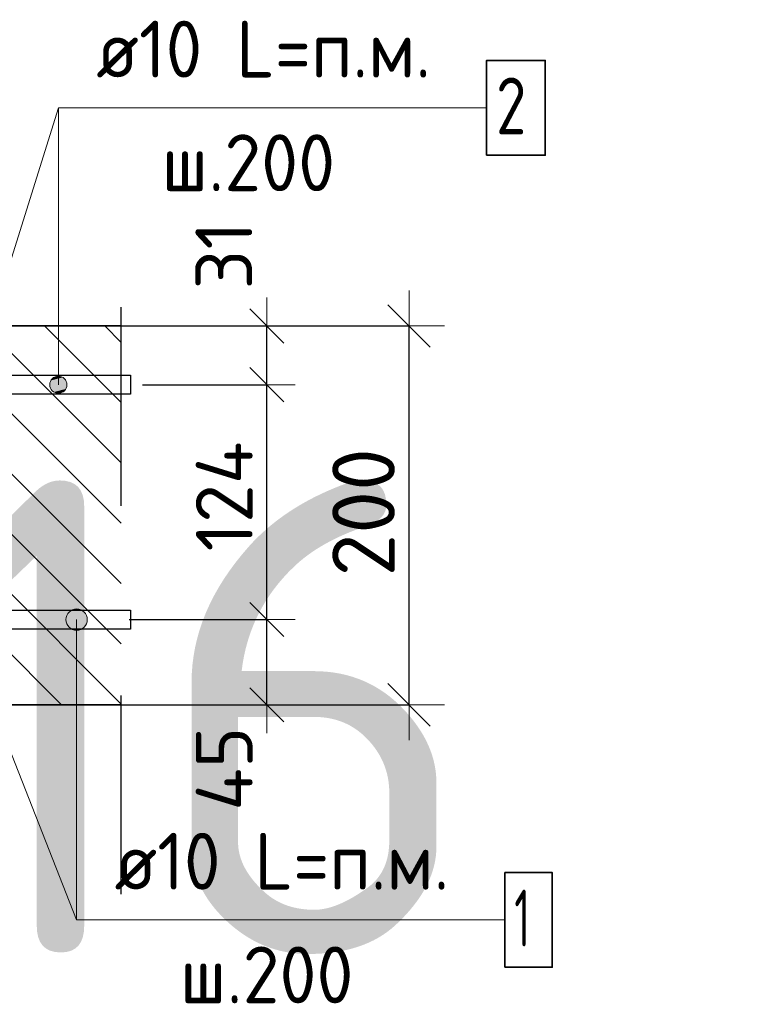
# Model space of a CAD drawing. Header units: metres. Extents: x -38 to 97, y -15 to 21.
# Tile 71 of 82: x 72.604 to 72.989, y 6.32 to 6.84. Entities that reach past the tile are written whole.
import ezdxf

# ---------------------------------------------------------------- set-up
doc = ezdxf.new("R2010")
doc.units = ezdxf.units.M
doc.header["$PDMODE"] = 65
doc.linetypes.add('______4', pattern=[0.135, 0.105, -0.03])
for name, color, linetype, lineweight in [('XR$4$Арм. стержнями верхней зоны', 180, 'Continuous', 35), ('XR$4$Арм. стержнями нижней зоны', 180, 'Continuous', 35), ('XR$4$Арм.стержн. Арматура края', 96, 'Continuous', 35), ('XR$4$Размерная линия (1)', 7, 'Continuous', 13), ('XR$4$Размерная линия_ общее', 7, 'Continuous', 13)]:
    doc.layers.add(name, color=color, linetype=linetype, lineweight=lineweight)
doc.styles.add('ISOCPEUR', font='txt')
doc.dimstyles.new('DIMSTYLE_10', dxfattribs={"dimtxt": 0.033, "dimasz": 0.0375, "dimexe": 0, "dimexo": 0, "dimgap": 0.0165, "dimtad": 2, "dimdec": 0, "dimlfac": 1000, "dimrnd": 1, "dimzin": 12, "dimdsep": 46, "dimtxsty": 'ISOCPEUR', "dimblk1": 'ALL_ML_STRICH', "dimblk2": 'ALL_ML_STRICH', "dimsah": 1, "dimcen": 0, "dimclrd": 7, "dimclre": 256, "dimclrt": 7, "dimadec": 0, "dimazin": 0, "dimtfac": 1, "dimtdec": 0, "dimtix": 1, "dimtmove": 2, "dimatfit": 3, "dimfxl": 0, "dimtzin": 0, "dimlwd": 0, "dimlwe": -3, "dimarcsym": 0})
doc.dimstyles.new('DIMSTYLE_14', dxfattribs={"dimtxt": 0.03, "dimasz": 0.03, "dimexe": 0, "dimexo": 0, "dimgap": 0.015, "dimtad": 2, "dimdec": 0, "dimlfac": 1000, "dimrnd": 1, "dimzin": 12, "dimdsep": 46, "dimtxsty": 'ISOCPEUR', "dimblk1": 'ALL_ML_STRICH', "dimblk2": 'ALL_ML_STRICH', "dimsah": 1, "dimcen": 0, "dimclrd": 7, "dimclre": 256, "dimclrt": 7, "dimadec": 0, "dimazin": 0, "dimtfac": 1, "dimtdec": 0, "dimtix": 1, "dimtmove": 2, "dimatfit": 3, "dimfxl": 0, "dimtzin": 0, "dimlwd": 0, "dimlwe": -3, "dimarcsym": 0})
doc.dimstyles.new('DIMSTYLE_16', dxfattribs={"dimtxt": 0.03, "dimasz": 0.03, "dimexe": 0, "dimexo": 0, "dimgap": 0.015, "dimtad": 2, "dimdec": 0, "dimlfac": 1000, "dimrnd": 1, "dimzin": 12, "dimdsep": 46, "dimtxsty": 'ISOCPEUR', "dimblk1": 'ALL_ML_STRICH', "dimblk2": 'ALL_ML_STRICH', "dimsah": 1, "dimcen": 0, "dimclrd": 7, "dimclre": 256, "dimclrt": 7, "dimadec": 0, "dimazin": 0, "dimtfac": 1, "dimtdec": 0, "dimtix": 1, "dimtmove": 2, "dimatfit": 3, "dimfxl": 0, "dimtvp": 1.2, "dimtzin": 0, "dimlwd": 0, "dimlwe": -3, "dimarcsym": 0})

# ---------------------------------------------------------------- blocks, each defined once
blk = doc.blocks.new('ALL_ML_STRICH')
at = {"color": 0, "linetype": 'ByBlock', "lineweight": -2}
for p, q in [((0, -0.5), (0, 0.5)), ((-0.3, -0.3), (0.3, 0.3)), ((-1, 0), (0.5, 0))]:
    blk.add_line(p, q, dxfattribs=at)
blk = doc.blocks.new('*D480')
at = {"layer": 'DEFPOINTS', "color": 7, "linetype": 'Continuous', "lineweight": 13, "transparency": 33554687}
for p in [(72.63764, 6.67826), (72.63764, 6.47826), (72.80919, 6.47826)]:
    blk.add_point(p, dxfattribs=at)
at = {"layer": 'XR$4$Размерная линия_ общее', "color": 253, "linetype": 'Continuous', "lineweight": -2, "true_color": 0xa0a0a0, "transparency": 33554687}
for p, q in [((72.65764, 6.67826), (72.80919, 6.67826)), ((72.65764, 6.47826), (72.80919, 6.47826))]:
    blk.add_line(p, q, dxfattribs=at)
at = {"layer": 'XR$4$Размерная линия_ общее', "color": 7, "linetype": 'Continuous', "lineweight": -2, "transparency": 33554687}
blk.add_line((72.80919, 6.47826), (72.80919, 6.67826), dxfattribs=at)
at = {"layer": 'XR$4$Размерная линия_ общее', "color": 7, "linetype": 'Continuous', "lineweight": 13, "transparency": 33554687, "xscale": 0.0375, "yscale": 0.0375, "zscale": 0.0375}
for p, rotation in [((72.80919, 6.67826), 90), ((72.80919, 6.47826), 270)]:
    blk.add_blockref('ALL_ML_STRICH', p, dxfattribs=dict(at, rotation=rotation))
at = {"layer": 'XR$4$Размерная линия_ общее', "color": 7, "linetype": 'Continuous', "lineweight": 13, "transparency": 33554687, "insert": (72.78519, 6.57991), "char_height": 0.033, "width": 0.099, "attachment_point": 5, "rotation": 90, "style": 'ISOCPEUR'}
blk.add_mtext('\\A1;{200}', dxfattribs=at)
blk = doc.blocks.new('*D612')
at = {"layer": 'DEFPOINTS', "color": 7, "linetype": 'Continuous', "lineweight": 13, "transparency": 33554687}
for p in [(72.64153, 6.52326), (72.65438, 6.47826), (72.73419, 6.47826)]:
    blk.add_point(p, dxfattribs=at)
at = {"layer": 'XR$4$Размерная линия (1)', "color": 9, "linetype": 'Continuous', "lineweight": -2, "true_color": 0xc7c7c7, "transparency": 33554687}
for p, q in [((72.66153, 6.52326), (72.73419, 6.52326)), ((72.67438, 6.47826), (72.73419, 6.47826))]:
    blk.add_line(p, q, dxfattribs=at)
at = {"layer": 'XR$4$Размерная линия (1)', "color": 7, "linetype": 'Continuous', "lineweight": -2, "transparency": 33554687}
blk.add_line((72.73419, 6.47826), (72.73419, 6.52326), dxfattribs=at)
at = {"layer": 'XR$4$Размерная линия (1)', "color": 7, "linetype": 'Continuous', "lineweight": 13, "transparency": 33554687, "xscale": 0.03, "yscale": 0.03, "zscale": 0.03}
for p, rotation in [((72.73419, 6.52326), 90), ((72.73419, 6.47826), 270)]:
    blk.add_blockref('ALL_ML_STRICH', p, dxfattribs=dict(at, rotation=rotation))
at = {"layer": 'XR$4$Размерная линия (1)', "color": 7, "linetype": 'Continuous', "lineweight": 13, "transparency": 33554687, "insert": (72.71168, 6.4445), "char_height": 0.03, "width": 0.06, "attachment_point": 5, "rotation": 90, "style": 'ISOCPEUR'}
blk.add_mtext('\\A1;{45}', dxfattribs=at)
blk = doc.blocks.new('*D613')
at = {"layer": 'DEFPOINTS', "color": 7, "linetype": 'Continuous', "lineweight": 13, "transparency": 33554687}
for p in [(72.64855, 6.64726), (72.64153, 6.52326), (72.73419, 6.52326)]:
    blk.add_point(p, dxfattribs=at)
at = {"layer": 'XR$4$Размерная линия (1)', "color": 9, "linetype": 'Continuous', "lineweight": -2, "true_color": 0xc7c7c7, "transparency": 33554687}
for p, q in [((72.66855, 6.64726), (72.73419, 6.64726)), ((72.66153, 6.52326), (72.73419, 6.52326))]:
    blk.add_line(p, q, dxfattribs=at)
at = {"layer": 'XR$4$Размерная линия (1)', "color": 7, "linetype": 'Continuous', "lineweight": -2, "transparency": 33554687}
blk.add_line((72.73419, 6.52326), (72.73419, 6.64726), dxfattribs=at)
at = {"layer": 'XR$4$Размерная линия (1)', "color": 7, "linetype": 'Continuous', "lineweight": 13, "transparency": 33554687, "xscale": 0.03, "yscale": 0.03, "zscale": 0.03}
for p, rotation in [((72.73419, 6.64726), 90), ((72.73419, 6.52326), 270)]:
    blk.add_blockref('ALL_ML_STRICH', p, dxfattribs=dict(at, rotation=rotation))
at = {"layer": 'XR$4$Размерная линия (1)', "color": 7, "linetype": 'Continuous', "lineweight": 13, "transparency": 33554687, "insert": (72.71169, 6.58826), "char_height": 0.03, "width": 0.09, "attachment_point": 5, "rotation": 90, "style": 'ISOCPEUR'}
blk.add_mtext('\\A1;{124}', dxfattribs=at)
blk = doc.blocks.new('*D614')
at = {"layer": 'DEFPOINTS', "color": 7, "linetype": 'Continuous', "lineweight": 13, "transparency": 33554687}
for p in [(72.63068, 6.67826), (72.64855, 6.64726), (72.73419, 6.64726)]:
    blk.add_point(p, dxfattribs=at)
at = {"layer": 'XR$4$Размерная линия (1)', "color": 9, "linetype": 'Continuous', "lineweight": -2, "true_color": 0xc7c7c7, "transparency": 33554687}
for p, q in [((72.65068, 6.67826), (72.73419, 6.67826)), ((72.66855, 6.64726), (72.73419, 6.64726))]:
    blk.add_line(p, q, dxfattribs=at)
at = {"layer": 'XR$4$Размерная линия (1)', "color": 7, "linetype": 'Continuous', "lineweight": -2, "transparency": 33554687}
blk.add_line((72.73419, 6.64726), (72.73419, 6.67826), dxfattribs=at)
at = {"layer": 'XR$4$Размерная линия (1)', "color": 7, "linetype": 'Continuous', "lineweight": 13, "transparency": 33554687, "xscale": 0.03, "yscale": 0.03, "zscale": 0.03}
for p, rotation in [((72.73419, 6.67826), 90), ((72.73419, 6.64726), 270)]:
    blk.add_blockref('ALL_ML_STRICH', p, dxfattribs=dict(at, rotation=rotation))
at = {"layer": 'XR$4$Размерная линия (1)', "color": 7, "linetype": 'Continuous', "lineweight": 13, "transparency": 33554687, "insert": (72.71145, 6.71555), "char_height": 0.03, "width": 0.06, "attachment_point": 5, "rotation": 90, "style": 'ISOCPEUR'}
blk.add_mtext('\\A1;{31}', dxfattribs=at)

msp = doc.modelspace()

# ---------------------------------------------------------------- hatches: boundary and pattern name
at = {"linetype": 'Continuous', "lineweight": 25, "transparency": 33554687}
h = msp.add_hatch(dxfattribs=at)
h.set_pattern_fill('__________540', scale=0.015, style=0, pattern_type=2)
h.set_pattern_definition([(135, (0, 0), (-0.031819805, -0.031819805), [0.4, -0.05, 0, -0.05]), (135, (-0.01591, -0.01591), (-0.031819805, -0.031819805), [0.8, -0.1, 0.1, -0.1])])
h.paths.add_polyline_path([(72.52526, 6.67826), (72.52526, 6.47826), (72.65723, 6.47826), (72.65723, 6.67826)], flags=0)
at = {"layer": 'XR$4$Арм. стержнями верхней зоны', "linetype": 'Continuous', "lineweight": 13, "transparency": 33554687}
for points in [[(72.62798, 6.64951), (72.62024, 6.64951), (72.61961, 6.64726)], [(72.62798, 6.64951), (72.61961, 6.64726), (72.6286, 6.64726)], [(72.62636, 6.65113), (72.62186, 6.65113), (72.62024, 6.64951)], [(72.62636, 6.65113), (72.62024, 6.64951), (72.62798, 6.64951)], [(72.62186, 6.65113), (72.62636, 6.65113), (72.62411, 6.65176)], [(72.6286, 6.64726), (72.61961, 6.64726), (72.62024, 6.64501)], [(72.6286, 6.64726), (72.62024, 6.64501), (72.62798, 6.64501)], [(72.62798, 6.64501), (72.62024, 6.64501), (72.62186, 6.64339)], [(72.62798, 6.64501), (72.62186, 6.64339), (72.62636, 6.64339)], [(72.62636, 6.64339), (72.62186, 6.64339), (72.62411, 6.64276)]]:
    msp.add_hatch(color=7, dxfattribs=at).paths.add_polyline_path(points)
at = {"layer": 'XR$4$Арм. стержнями нижней зоны', "linetype": 'Continuous', "lineweight": 13, "transparency": 33554687}
for points in [[(72.63096, 6.5281), (72.63658, 6.5281), (72.63377, 6.52888)], [(72.62815, 6.52326), (72.6394, 6.52326), (72.63861, 6.52607)], [(72.62815, 6.52326), (72.63861, 6.52607), (72.62893, 6.52607)], [(72.62893, 6.52607), (72.63861, 6.52607), (72.63658, 6.5281)], [(72.62893, 6.52607), (72.63658, 6.5281), (72.63096, 6.5281)], [(72.62893, 6.52045), (72.6394, 6.52326), (72.62815, 6.52326)], [(72.62893, 6.52045), (72.63861, 6.52045), (72.6394, 6.52326)], [(72.63096, 6.51842), (72.63861, 6.52045), (72.62893, 6.52045)], [(72.63096, 6.51842), (72.63658, 6.51842), (72.63861, 6.52045)], [(72.63658, 6.51842), (72.63096, 6.51842), (72.63377, 6.51763)]]:
    msp.add_hatch(color=7, dxfattribs=at).paths.add_polyline_path(points)

# ---------------------------------------------------------------- linework, layer by layer
at = {"color": 7, "linetype": 'Continuous', "lineweight": 13, "transparency": 33554687}
for p, q in [((72.57526, 6.63721), (72.62411, 6.79343)), ((72.5753, 6.51321), (72.63377, 6.36468))]:
    msp.add_line(p, q, dxfattribs=at)
at = {"color": 7, "linetype": '______4', "lineweight": 25, "transparency": 33554687}
msp.add_line((72.65723, 6.37826), (72.65723, 6.77826), dxfattribs=at)
at = {"color": 7, "linetype": 'Continuous', "lineweight": 35, "transparency": 33554687}
for p, q in [((72.65723, 6.67826), (72.52526, 6.67826)), ((72.52526, 6.47826), (72.65723, 6.47826))]:
    msp.add_line(p, q, dxfattribs=at)
at = {"layer": 'XR$4$Арм. стержнями верхней зоны', "color": 7, "linetype": 'Continuous', "lineweight": 13, "transparency": 33554687}
for p, q in [((72.62411, 6.79343), (72.85011, 6.79343)), ((72.62411, 6.79343), (72.62411, 6.64726)), ((72.62411, 6.65176), (72.62411, 6.65176)), ((72.61961, 6.64726), (72.61961, 6.64726)), ((72.6286, 6.64726), (72.6286, 6.64726)), ((72.62411, 6.64276), (72.62411, 6.64276))]:
    msp.add_line(p, q, dxfattribs=at)
at = {"layer": 'XR$4$Арм. стержнями верхней зоны', "color": 7, "linetype": 'Continuous', "lineweight": 35, "transparency": 33554687}
msp.add_lwpolyline([(72.85011, 6.76843), (72.88111, 6.76843), (72.88111, 6.81843), (72.85011, 6.81843), (72.85011, 6.76843)], dxfattribs=at)
at = {"layer": 'XR$4$Арм. стержнями верхней зоны', "color": 4, "linetype": 'Continuous', "lineweight": 25, "transparency": 33554687}
msp.add_lwpolyline([(72.30026, 6.65226), (72.66223, 6.65226), (72.66223, 6.64226), (72.30026, 6.64226), (72.30026, 6.65226)], dxfattribs=at)
at = {"layer": 'XR$4$Арм. стержнями верхней зоны', "color": 7, "linetype": 'Continuous', "lineweight": 13, "transparency": 33554687}
msp.add_circle((72.62411, 6.64726), 0.0045, dxfattribs=at)
at = {"layer": 'XR$4$Арм. стержнями нижней зоны', "color": 7, "linetype": 'Continuous', "lineweight": 13, "transparency": 33554687}
for p, q in [((72.63377, 6.52888), (72.63377, 6.52888)), ((72.62815, 6.52326), (72.62815, 6.52326)), ((72.63377, 6.36468), (72.63377, 6.52326)), ((72.6394, 6.52326), (72.6394, 6.52326)), ((72.63377, 6.51763), (72.63377, 6.51763)), ((72.63377, 6.36468), (72.85977, 6.36468))]:
    msp.add_line(p, q, dxfattribs=at)
at = {"layer": 'XR$4$Арм. стержнями нижней зоны', "color": 4, "linetype": 'Continuous', "lineweight": 25, "transparency": 33554687}
msp.add_lwpolyline([(72.30026, 6.52826), (72.66223, 6.52826), (72.66223, 6.51826), (72.30026, 6.51826), (72.30026, 6.52826)], dxfattribs=at)
at = {"layer": 'XR$4$Арм. стержнями нижней зоны', "color": 7, "linetype": 'Continuous', "lineweight": 35, "transparency": 33554687}
msp.add_lwpolyline([(72.85977, 6.33968), (72.88477, 6.33968), (72.88477, 6.38968), (72.85977, 6.38968), (72.85977, 6.33968)], dxfattribs=at)
at = {"layer": 'XR$4$Арм. стержнями нижней зоны', "color": 7, "linetype": 'Continuous', "lineweight": 13, "transparency": 33554687}
msp.add_circle((72.63377, 6.52326), 0.00563, dxfattribs=at)
at = {"layer": 'XR$4$Арм.стержн. Арматура края', "color": 4, "linetype": 'Continuous', "lineweight": 25, "transparency": 33554687}
for points in [[(72.33355, 6.65226), (72.66223, 6.65226), (72.66223, 6.64226)], [(72.66223, 6.64226), (72.33425, 6.64226)], [(72.33425, 6.52826), (72.66223, 6.52826), (72.66223, 6.51826), (72.33355, 6.51826)]]:
    msp.add_lwpolyline(points, dxfattribs=at)

# ---------------------------------------------------------------- texts
at = {"color": 7, "linetype": 'Continuous', "lineweight": 35, "transparency": 33554687, "insert": (70.35063, 6.34671), "char_height": 0.25, "width": 2.7437149, "attachment_point": 7, "style": 'ISOCPEUR'}
msp.add_mtext('\\W0.96;ГОСТ 34028-2016', dxfattribs=at)
at = {"layer": 'XR$4$Арм. стержнями верхней зоны', "color": 7, "linetype": 'Continuous', "lineweight": 25, "transparency": 33554687, "char_height": 0.03, "attachment_point": 7, "style": 'ISOCPEUR'}
for s, insert, width in [('\\W0.94;ø10 L=п.м.', (72.64411, 6.80943), 0.1999832), ('\\W0.78;2', (72.85511, 6.77943), 0.0326407), ('\\W0.95;ш.200 ', (72.6786, 6.74943), 0.1311997)]:
    msp.add_mtext(s, dxfattribs=dict(at, insert=insert, width=width))
at = {"layer": 'XR$4$Арм. стержнями нижней зоны', "color": 7, "linetype": 'Continuous', "lineweight": 25, "transparency": 33554687, "char_height": 0.03, "attachment_point": 7, "style": 'ISOCPEUR'}
for s, insert, width in [('\\W0.94;ø10 L=п.м.', (72.65377, 6.38068), 0.1999832), ('\\W0.56;1', (72.86477, 6.35068), 0.0233333), ('\\W0.95;ш.200 ', (72.68827, 6.32068), 0.1311997)]:
    msp.add_mtext(s, dxfattribs=dict(at, insert=insert, width=width))

# ---------------------------------------------------------------- dimensions: what is measured, and where the dimension line sits
at = {"layer": 'XR$4$Размерная линия (1)', "color": 7, "linetype": 'Continuous', "lineweight": 13, "transparency": 33554687}
for base, p1, p2, dimstyle, picture, middle in [((72.73419, 6.67826), (72.66855, 6.64726), (72.65068, 6.67826), 'DIMSTYLE_16', '*D614', (72.71145, 6.71555)), ((72.73419, 6.64726), (72.66153, 6.52326), (72.66855, 6.64726), 'DIMSTYLE_14', '*D613', (72.71169, 6.58826)), ((72.73419, 6.52326), (72.67438, 6.47826), (72.66153, 6.52326), 'DIMSTYLE_16', '*D612', (72.71168, 6.4445))]:
    dim = msp.add_linear_dim(base=base, p1=p1, p2=p2, angle=90, dimstyle=dimstyle, override={"dimpost": '<>', "dimclrd": 7, "dimclre": 9, "dimclrt": 7, "dimlwd": 0, "dimlwe": 65533}, dxfattribs=at)
    dim.commit()
    dim.dimension.update_dxf_attribs({"geometry": picture, "text_midpoint": middle, "dimtype": 160})
at = {"layer": 'XR$4$Размерная линия_ общее', "color": 7, "linetype": 'Continuous', "lineweight": 13, "transparency": 33554687}
dim = msp.add_linear_dim(base=(72.80919, 6.67826), p1=(72.65764, 6.47826), p2=(72.65764, 6.67826), angle=90, dimstyle='DIMSTYLE_10', override={"dimpost": '<>', "dimclrd": 7, "dimclre": 253, "dimclrt": 7, "dimlwd": 0, "dimlwe": 65533}, dxfattribs=at)
dim.commit()
dim.dimension.update_dxf_attribs({"geometry": '*D480', "text_midpoint": (72.78519, 6.57991), "dimtype": 160})

doc.saveas('drawing.dxf')
